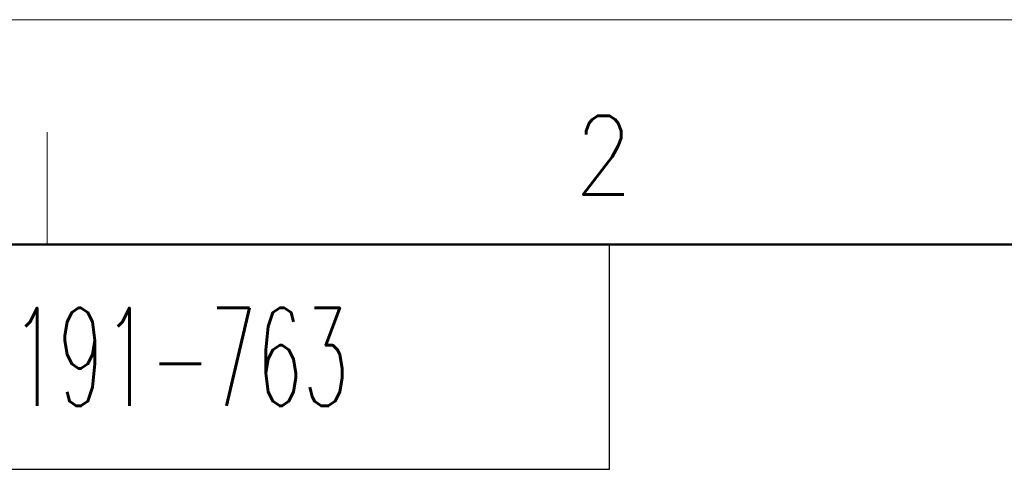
# Model space of a CAD drawing. Header units: millimetres. Extents: x 0 to 1071, y 0 to 742.
# Tile 75 of 128: x 147 to 256, y 692 to 742. Entities that reach past the tile are written whole.
import ezdxf

# ---------------------------------------------------------------- set-up
doc = ezdxf.new("R2010")
doc.units = ezdxf.units.MM
doc.header["$LTSCALE"] = 0.454724
doc.layers.add('NoLayerName_001', color=7, linetype='Continuous')
doc.styles.get("Standard").update_dxf_attribs({"font": 'txt', "bigfont": 'extfont2'})

# ---------------------------------------------------------------- blocks, each defined once
blk = doc.blocks.new('JZB_0006')
at = {"layer": 'NoLayerName_001', "color": 3, "lineweight": 13, "insert": (11.99, 2.18), "char_height": 4.36, "attachment_point": 5}
blk.add_mtext('\\A1;\\W0.5500;900-191-763', dxfattribs=at)

msp = doc.modelspace()

# ---------------------------------------------------------------- linework, layer by layer
at = {"layer": 'NoLayerName_001', "color": 7, "linetype": 'Continuous', "lineweight": 13}
msp.add_line((0, 742.5), (1050, 742.5), dxfattribs=at)
at = {"layer": 'NoLayerName_001', "color": 2, "linetype": 'Continuous', "lineweight": 13}
msp.add_line((150, 730), (150, 717.5), dxfattribs=at)
at = {"layer": 'NoLayerName_001', "color": 7, "linetype": 'Continuous', "lineweight": 50}
msp.add_line((62.5, 717.5), (1025, 717.5), dxfattribs=at)
at = {"layer": 'NoLayerName_001', "color": 7, "linetype": 'Continuous', "lineweight": 25}
for p, q in [((212.5, 692.5), (212.5, 717.5)), ((62.5, 692.5), (212.5, 692.5))]:
    msp.add_line(p, q, dxfattribs=at)

# ---------------------------------------------------------------- block references
at = {"layer": 'NoLayerName_001', "xscale": 2.5, "yscale": 2.5, "zscale": 2.5}
msp.add_blockref('JZB_0006', (123.775, 699.55), dxfattribs=at)

# ---------------------------------------------------------------- texts
at = {"layer": 'NoLayerName_001', "color": 2, "lineweight": 13, "insert": (208.6312, 723.0652), "char_height": 8.75, "attachment_point": 7}
msp.add_mtext('\\A1;\\W0.8600;2', dxfattribs=at)

doc.saveas('drawing.dxf')
